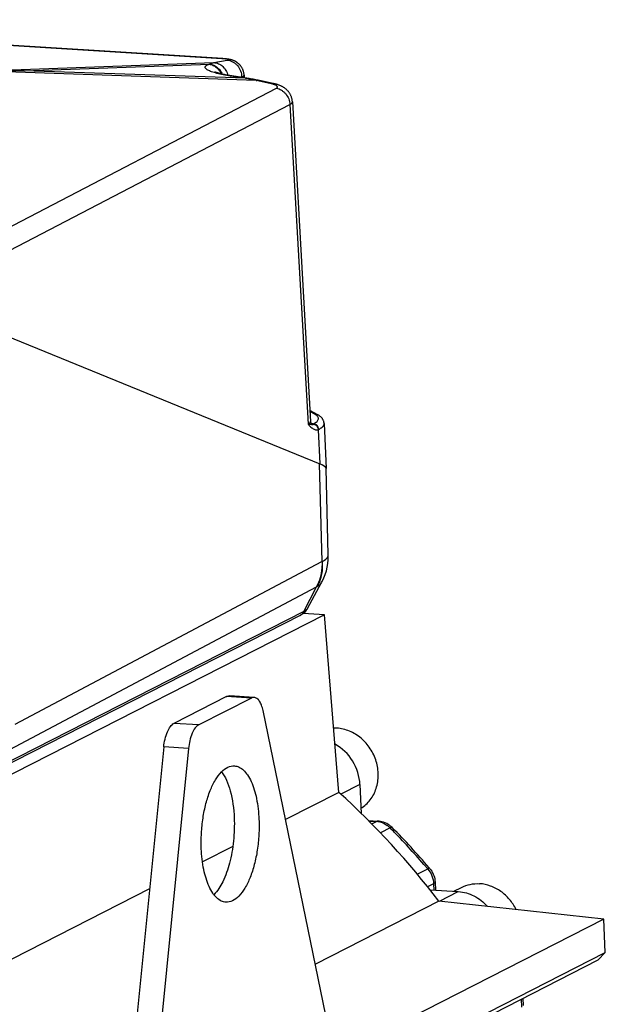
# Model space of a CAD drawing. Header units: millimetres. Extents: x 0 to 420, y 0 to 297.
# Tile 26 of 66: x 210 to 228, y 60 to 90. Entities that reach past the tile are written whole.
import ezdxf

# ---------------------------------------------------------------- set-up
doc = ezdxf.new("R2010")
doc.units = ezdxf.units.MM
doc.header["$LTSCALE"] = 23.1
doc.layers.get('0').update_dxf_attribs({"linetype": 'CONTINUOUS'})
doc.layers.add('COMPONENTS', color=7, linetype='CONTINUOUS')

msp = doc.modelspace()

# ---------------------------------------------------------------- linework, layer by layer
at = {"color": 7, "linetype": 'CONTINUOUS'}
msp.add_line((223.54347, 63.39457), (223.77826, 63.51434), dxfattribs=at)
msp.add_arc((219.90625, 67.25525), 1.1173, 86.438154, 91.303567, dxfattribs=at)
for points, knots in [([(220.71206, 65.92576), (220.81995, 65.99285), (221.01523, 66.17179), (221.1985, 66.52954), (221.26002, 66.94031), (221.1957, 67.362), (221.01343, 67.75329), (220.73105, 68.0758), (220.37621, 68.29708), (220.10782, 68.36219), (219.97566, 68.3704)], [0, 0, 0, 0, 0.11647183, 0.23664286, 0.36176742, 0.49107388, 0.62223539, 0.75227588, 0.8786082, 1, 1, 1, 1]), ([(223.77826, 63.51434), (223.86193, 63.55701), (224.04324, 63.62016), (224.23464, 63.6325), (224.32986, 63.62658)], [0, 0, 0, 0, 0.496095, 1, 1, 1, 1]), ([(225.44175, 62.8376), (225.38783, 62.94784), (225.25359, 63.15451), (224.9862, 63.40253), (224.6724, 63.57003), (224.44306, 63.61955), (224.32986, 63.62658)], [0, 0, 0, 0, 0.25868751, 0.51341035, 0.76092498, 1, 1, 1, 1])]:
    msp.add_open_spline(points, degree=3, knots=knots, dxfattribs=at)
at = {"layer": 'COMPONENTS', "color": 7, "linetype": 'CONTINUOUS'}
for p, q in [((216.4706, 88.78615), (197.35504, 89.97401)), ((216.5005, 88.78697), (197.37687, 89.97533)), ((209.79899, 88.43574), (216.22658, 88.66693)), ((210.44563, 88.41951), (216.1062, 88.62311)), ((216.08678, 88.61685), (216.1062, 88.62311)), ((216.22658, 88.66693), (216.63039, 88.74158)), ((216.52383, 88.78536), (216.5005, 88.78697)), ((217.5208, 88.11796), (209.89761, 88.38047)), ((217.19635, 88.18704), (210.44563, 88.41951)), ((217.15167, 88.28513), (217.15634, 88.20283)), ((217.19635, 88.18704), (216.73627, 88.25618)), ((217.23654, 88.19078), (216.77646, 88.25992)), ((217.04741, 88.2192), (217.07511, 88.22432)), ((217.07511, 88.22432), (217.07564, 88.21496)), ((217.23454, 88.18017), (217.2324, 88.18057)), ((217.97077, 88.02254), (217.5208, 88.11796)), ((218.03162, 88.03283), (217.58165, 88.12826)), ((209.3135, 83.29485), (218.13574, 87.88672)), ((209.76235, 82.81616), (218.54676, 87.38835)), ((218.54676, 87.38835), (219.09982, 77.64044)), ((218.62196, 87.47319), (219.17521, 77.7218)), ((209.40249, 80.53418), (219.45909, 76.42857)), ((219.3927, 77.92889), (219.15594, 78.06157)), ((219.30443, 77.946), (219.15783, 78.02815)), ((219.40733, 77.47195), (219.45909, 76.42857)), ((219.58855, 77.66302), (219.65676, 76.28826)), ((219.52977, 73.45319), (219.4535, 76.43085)), ((219.71698, 73.65605), (219.65422, 76.28725)), ((219.71699, 73.65588), (219.71699, 73.65595)), ((210.17575, 68.4893), (219.5246, 73.44998)), ((219.5246, 73.44998), (219.52977, 73.45319)), ((210.01193, 67.72052), (219.36029, 72.68094)), ((218.97548, 71.92896), (219.36029, 72.68094)), ((219.08417, 72.01663), (219.51256, 72.80786)), ((219.59712, 71.82761), (200.13221, 61.89838)), ((218.85866, 71.81078), (209.64693, 67.11179)), ((218.97548, 71.92896), (209.76374, 67.22998)), ((219.59712, 71.82761), (218.95159, 71.86772)), ((220.04184, 66.41151), (219.59712, 71.82761)), ((216.61783, 69.33499), (215.01122, 68.51545)), ((217.37271, 69.28808), (215.76611, 68.46854)), ((217.37271, 69.28808), (216.61783, 69.33499)), ((217.45832, 69.30733), (216.70344, 69.35424)), ((220.09867, 57.40209), (217.72788, 68.90922)), ((215.76611, 68.46854), (215.01122, 68.51545)), ((214.70185, 67.79759), (213.3708, 54.40212)), ((215.45673, 67.75069), (214.12568, 54.35522)), ((215.45673, 67.75069), (214.70185, 67.79759)), ((220.04184, 66.41151), (218.4136, 65.58092)), ((220.68148, 66.65183), (220.10158, 66.35602)), ((220.68148, 66.65183), (220.71824, 65.77139)), ((220.93582, 65.55431), (221.23621, 65.53565)), ((220.95144, 65.5386), (221.18485, 65.5241)), ((221.03952, 65.44997), (221.18485, 65.5241)), ((221.60204, 65.32589), (221.30552, 65.17463)), ((216.80559, 64.76066), (215.88279, 64.28994)), ((222.42833, 63.91679), (222.74645, 64.07907)), ((222.78893, 64.11569), (222.80771, 64.09375)), ((222.972, 63.67684), (222.98233, 63.42944)), ((214.27164, 63.46808), (205.19106, 58.83599)), ((222.92536, 63.62784), (222.74131, 63.53395)), ((222.81638, 63.43976), (223.67893, 63.38616)), ((222.92536, 63.62784), (222.93352, 63.43248)), ((223.10282, 63.09228), (223.67893, 63.38616)), ((223.08686, 63.09402), (219.32168, 61.17336)), ((228.1162, 62.54622), (223.08686, 63.09402)), ((228.1162, 62.54622), (219.9021, 58.35614)), ((228.15861, 61.53063), (228.1162, 62.54622)), ((220.09175, 57.41565), (228.15861, 61.53063)), ((220.10285, 57.30197), (227.94232, 61.30095)), ((228.15861, 61.53063), (227.94232, 61.30095)), ((225.5948, 60.10347), (225.60495, 59.86046)), ((225.64247, 60.12778), (225.65158, 59.90947))]:
    msp.add_line(p, q, dxfattribs=at)
for points in [[(217.15167, 88.28512), (217.15058, 88.30035), (217.14877, 88.31765), (217.14635, 88.33494), (217.14334, 88.35209), (217.13975, 88.36908), (217.13559, 88.38589), (217.1309, 88.4024), (217.12569, 88.41861), (217.11999, 88.43449), (217.11386, 88.44995), (217.10732, 88.46496), (217.10042, 88.47953), (217.0932, 88.49357), (217.08574, 88.50706), (217.07805, 88.52002), (217.07015, 88.53249), (217.06207, 88.54445), (217.05384, 88.55593), (217.04542, 88.567), (217.03684, 88.57767), (217.02812, 88.58795), (217.01924, 88.59786), (217.01022, 88.60742), (217.00108, 88.61662), (216.99182, 88.62547), (216.98247, 88.63398), (216.97304, 88.64215), (216.96354, 88.64999), (216.95397, 88.6575), (216.94435, 88.6647), (216.93468, 88.67158), (216.92498, 88.67816), (216.91525, 88.68445), (216.90552, 88.69044), (216.89577, 88.69615), (216.88602, 88.70158), (216.87635, 88.70671), (216.86674, 88.71156), (216.85721, 88.71613), (216.84785, 88.7204), (216.83868, 88.72438), (216.82968, 88.72809), (216.82092, 88.73154), (216.81243, 88.73471), (216.80418, 88.73766), (216.79611, 88.7404), (216.78824, 88.74296), (216.78054, 88.74535), (216.77291, 88.7476), (216.76534, 88.74974), (216.75782, 88.75177), (216.75025, 88.75372), (216.74258, 88.75561), (216.73483, 88.75742), (216.72697, 88.75917), (216.71895, 88.76088), (216.71079, 88.76252), (216.7025, 88.76412), (216.69408, 88.76565), (216.68549, 88.76714), (216.67676, 88.76858), (216.66788, 88.76997), (216.65883, 88.77132), (216.6496, 88.77263), (216.64021, 88.77389), (216.63062, 88.77511), (216.62083, 88.7763), (216.61084, 88.77745), (216.60064, 88.77856), (216.59024, 88.77964), (216.57964, 88.78068), (216.56882, 88.78169), (216.55783, 88.78267), (216.54666, 88.7836), (216.52383, 88.78536)], [(216.77646, 88.25992), (216.73727, 88.26596), (216.71416, 88.26968), (216.69157, 88.27342), (216.66951, 88.27718), (216.648, 88.28096), (216.62703, 88.28476), (216.60661, 88.28856), (216.58674, 88.29236), (216.56743, 88.29617), (216.54869, 88.29997), (216.53051, 88.30376), (216.5129, 88.30753), (216.49586, 88.31128), (216.4794, 88.31501), (216.46352, 88.31871), (216.44821, 88.32237), (216.43348, 88.32599), (216.41934, 88.32957), (216.40577, 88.33309), (216.39278, 88.33656), (216.38038, 88.33996), (216.36856, 88.3433), (216.35733, 88.34656), (216.34668, 88.34974), (216.3366, 88.35283), (216.32712, 88.35583), (216.31823, 88.35872), (216.30991, 88.3615), (216.3022, 88.36416), (216.29508, 88.36669), (216.28854, 88.36908), (216.28261, 88.37131), (216.27727, 88.37338), (216.27251, 88.37529), (216.26832, 88.37702), (216.26469, 88.37856), (216.26162, 88.37991), (216.25908, 88.38106), (216.25707, 88.382), (216.25558, 88.38272), (216.25459, 88.38321), (216.25409, 88.38347), (216.25402, 88.3835)], [(217.58165, 88.12826), (217.54904, 88.13508), (217.50911, 88.14317), (217.46918, 88.15097), (217.42926, 88.15849), (217.38935, 88.16572), (217.34944, 88.17267), (217.30955, 88.17933), (217.26966, 88.1857), (217.23654, 88.19078)], [(218.62196, 87.47317), (218.62146, 87.48101), (218.61987, 87.49891), (218.61768, 87.51664), (218.61491, 87.53418), (218.61156, 87.55161), (218.60762, 87.56892), (218.6031, 87.58608), (218.59799, 87.60315), (218.59228, 87.62013), (218.58597, 87.63699), (218.57903, 87.65378), (218.57143, 87.67052), (218.56318, 87.68714), (218.55433, 87.70355), (218.54484, 87.71976), (218.53476, 87.73571), (218.52419, 87.75121), (218.51318, 87.76625), (218.50174, 87.78083), (218.49002, 87.79479), (218.47811, 87.80811), (218.46599, 87.82083), (218.45376, 87.83293), (218.44149, 87.84438), (218.42918, 87.85525), (218.41677, 87.86562), (218.4043, 87.8755), (218.39178, 87.88492), (218.37914, 87.89395), (218.36639, 87.90261), (218.35354, 87.91092), (218.34048, 87.91895), (218.32723, 87.92671), (218.31377, 87.9342), (218.29993, 87.94154), (218.28568, 87.94872), (218.27101, 87.95574), (218.25583, 87.96265), (218.24005, 87.96945), (218.22369, 87.97613), (218.20678, 87.98266), (218.18928, 87.98905), (218.17115, 87.99529), (218.15244, 88.00136), (218.1331, 88.00726), (218.11312, 88.01299), (218.09252, 88.01851), (218.07129, 88.02383), (218.04939, 88.02895), (218.03162, 88.03283)], [(219.58855, 77.66297), (219.58746, 77.67705), (219.58564, 77.69075), (219.58305, 77.7045), (219.57969, 77.71821), (219.57556, 77.73179), (219.57069, 77.7452), (219.56507, 77.75843), (219.55874, 77.77139), (219.55173, 77.78406), (219.54405, 77.79645), (219.53574, 77.80851), (219.52683, 77.82023), (219.51732, 77.83162), (219.50723, 77.8427), (219.49658, 77.85345), (219.48536, 77.86391), (219.47355, 77.87411), (219.46117, 77.88404), (219.44818, 77.89373), (219.43456, 77.90322), (219.42027, 77.91253), (219.40529, 77.92165), (219.39269, 77.9289)], [(219.20502, 77.65243), (219.20537, 77.65218), (219.20528, 77.65225), (219.2048, 77.65266), (219.20395, 77.65341), (219.20277, 77.65452), (219.20131, 77.65601), (219.19959, 77.6579), (219.19765, 77.66021), (219.19553, 77.66296), (219.19327, 77.66616), (219.1909, 77.66987), (219.18848, 77.67409), (219.18606, 77.67884), (219.1837, 77.68415), (219.18147, 77.69004), (219.17944, 77.6965), (219.17769, 77.7035), (219.17632, 77.71102), (219.1754, 77.71905), (219.17522, 77.72176)], [(219.51262, 72.80804), (219.53296, 72.84678), (219.58147, 72.95064), (219.62287, 73.05754), (219.65692, 73.16686), (219.68348, 73.2781), (219.70246, 73.39084), (219.71379, 73.50455), (219.71742, 73.61864), (219.71695, 73.65581)]]:
    msp.add_lwpolyline(points, dxfattribs=at)
for centre, radius, start, end in [((216.31433, 86.26932), 2.52168, 86.054441, 86.446899), ((216.3258, 86.43678), 2.35382, 85.847329, 86.052488), ((210.33293, 10.30275), 78.11683, 89.917338, 90.3379528), ((216.41645, 83.73715), 4.51772, 79.59473, 80.059225), ((216.39457, 83.62556), 4.63142, 75.926152, 79.550782), ((219.35942, 77.60463), 0.14106, 289.856486, 298.697403), ((219.10646, 73.17653), 0.5568, 297.120562, 300.67927), ((218.51168, 72.49231), 0.76478, 296.982062, 299.688529), ((218.72131, 72.21312), 0.41264, 326.861126, 331.564679), ((202.93435, 47.65289), 25.38803, 37.459823, 47.635789), ((221.14772, 64.93912), 0.58616, 75.211713, 86.367857), ((221.19636, 64.89296), 0.64391, 80.488121, 86.449782), ((221.13807, 64.90254), 0.62399, 66.455038, 75.212605), ((221.09365, 64.82556), 0.7133, 44.542523, 53.739101), ((204.60186, 48.57854), 23.86378, 44.120243, 44.570763), ((204.57657, 48.50617), 23.98639, 40.599332, 44.565325), ((204.46773, 48.45073), 24.04905, 40.755084, 44.116377), ((204.35282, 48.34991), 24.2019, 40.535125, 40.758282), ((222.28731, 63.64883), 0.68467, 36.252764, 40.529353)]:
    msp.add_arc(centre, radius, start, end, dxfattribs=at)
for centre, major_axis, ratio, start_param, end_param in [((217.64178, 76.54344), (2.01214, -0.26177), 0.13343504, 0.02060352, 0.46779672), ((217.64164, 76.5434), (2.01487, -0.26169), 0.13224543, 6.25403785, 6.74704399)]:
    msp.add_ellipse(centre, major_axis=major_axis, ratio=ratio, start_param=start_param, end_param=end_param, dxfattribs=at)
for points, knots in [([(216.73627, 88.25618), (216.66117, 88.26747), (216.52064, 88.2914), (216.35308, 88.32855), (216.23613, 88.36121), (216.16263, 88.38524), (216.09992, 88.40968), (216.04856, 88.43429), (216.00885, 88.45888), (215.98098, 88.48336), (215.96462, 88.50859), (215.96287, 88.53559), (215.97708, 88.56004), (216.00316, 88.58116), (216.04071, 88.60072), (216.07022, 88.61151), (216.08678, 88.61685)], [0, 0, 0, 0, 0.22726711, 0.4264428, 0.51325442, 0.59054671, 0.65775384, 0.71451479, 0.76077921, 0.79704749, 0.82496126, 0.84846406, 0.87382184, 0.90616817, 0.94793964, 1, 1, 1, 1]), ([(216.08678, 88.61685), (216.12603, 88.61093), (216.2043, 88.58766), (216.30954, 88.52284), (216.39769, 88.43224), (216.44117, 88.35882), (216.45852, 88.31994)], [0, 0, 0, 0, 0.24071481, 0.48809217, 0.74181603, 1, 1, 1, 1]), ([(216.1062, 88.62311), (216.11613, 88.62775), (216.15521, 88.64504), (216.19583, 88.65891), (216.22658, 88.66693)], [0, 0, 0, 0, 0.2564507, 1, 1, 1, 1]), ([(216.1062, 88.62311), (216.14646, 88.61704), (216.22673, 88.59286), (216.33413, 88.52523), (216.42321, 88.43081), (216.46628, 88.3545), (216.48315, 88.31418)], [0, 0, 0, 0, 0.24056372, 0.4879632, 0.74179801, 1, 1, 1, 1]), ([(216.22658, 88.66693), (216.27569, 88.6639), (216.37503, 88.63957), (216.50454, 88.55484), (216.604, 88.43122), (216.64374, 88.33144), (216.65615, 88.27956)], [0, 0, 0, 0, 0.23945799, 0.4860683, 0.740403, 1, 1, 1, 1]), ([(216.63039, 88.74158), (216.6343, 88.7423), (216.64125, 88.74374), (216.65036, 88.74622), (216.65669, 88.74888), (216.66094, 88.75143), (216.66213, 88.75546), (216.6589, 88.75875), (216.65379, 88.76145), (216.64589, 88.76433), (216.63541, 88.76715), (216.62228, 88.76996), (216.60664, 88.7727), (216.58115, 88.77644), (216.54411, 88.78061), (216.51303, 88.7832), (216.49625, 88.78442)], [0, 0, 0, 0, 0.05807746, 0.10379268, 0.1371745, 0.15907451, 0.17352147, 0.1912155, 0.21935795, 0.25975913, 0.31275134, 0.37818904, 0.45568304, 0.54467515, 0.75424466, 1, 1, 1, 1]), ([(216.63039, 88.74158), (216.65989, 88.73976), (216.71912, 88.72969), (216.8035, 88.69634), (216.88094, 88.646), (216.97148, 88.55845), (217.0529, 88.41762), (217.07531, 88.28866), (217.07511, 88.22432)], [0, 0, 0, 0, 0.11859922, 0.23902485, 0.36173238, 0.48682161, 0.74180477, 1, 1, 1, 1]), ([(217.07511, 88.22432), (217.08663, 88.22873), (217.1068, 88.23733), (217.13162, 88.25222), (217.14778, 88.2674), (217.15197, 88.27985), (217.15167, 88.28512)], [0, 0, 0, 0, 0.3612122, 0.64062115, 0.84545366, 1, 1, 1, 1]), ([(216.73627, 88.25618), (216.73963, 88.25727), (216.75268, 88.2608), (216.76658, 88.2614), (216.77646, 88.25992)], [0, 0, 0, 0, 0.26105878, 1, 1, 1, 1]), ([(217.19635, 88.18704), (217.19971, 88.18812), (217.21276, 88.19166), (217.22666, 88.19226), (217.23654, 88.19078)], [0, 0, 0, 0, 0.26105883, 1, 1, 1, 1]), ([(217.5208, 88.11796), (217.53062, 88.12297), (217.55053, 88.13036), (217.572, 88.1303), (217.58165, 88.12826)], [0, 0, 0, 0, 0.52779115, 1, 1, 1, 1]), ([(217.97077, 88.02254), (217.98059, 88.02754), (218.0005, 88.03494), (218.02197, 88.03488), (218.03162, 88.03283)], [0, 0, 0, 0, 0.52779107, 1, 1, 1, 1]), ([(218.13574, 87.88672), (218.14347, 87.89075), (218.15653, 87.89882), (218.16819, 87.91878), (218.16313, 87.93612), (218.15408, 87.94778), (218.13935, 87.96135), (218.11309, 87.97726), (218.07355, 87.99435), (218.02506, 88.00994), (217.98964, 88.01854), (217.97077, 88.02254)], [0, 0, 0, 0, 0.09453419, 0.16400933, 0.23224784, 0.27449218, 0.32424899, 0.44835424, 0.60508306, 0.79081951, 1, 1, 1, 1]), ([(218.13574, 87.88672), (218.19002, 87.87533), (218.26983, 87.84227), (218.3608, 87.77428), (218.44205, 87.69023), (218.51735, 87.56248), (218.54345, 87.44636), (218.54677, 87.38835)], [0, 0, 0, 0, 0.24115315, 0.36586735, 0.4924349, 0.74734992, 1, 1, 1, 1]), ([(218.54676, 87.38835), (218.55836, 87.39437), (218.57678, 87.40516), (218.59872, 87.42304), (218.61256, 87.43922), (218.62082, 87.45599), (218.62227, 87.46768), (218.62196, 87.47317)], [0, 0, 0, 0, 0.32916713, 0.53531688, 0.71037506, 0.8614059, 1, 1, 1, 1]), ([(219.26743, 77.6491), (219.28825, 77.66057), (219.32543, 77.68329), (219.37157, 77.72129), (219.40262, 77.76009), (219.41757, 77.80063), (219.41365, 77.84176), (219.39157, 77.88015), (219.35403, 77.9157), (219.32238, 77.93594), (219.30443, 77.946)], [0, 0, 0, 0, 0.17369495, 0.3175189, 0.43484119, 0.53308002, 0.62522281, 0.72682722, 0.84964678, 1, 1, 1, 1]), ([(219.30443, 77.946), (219.31961, 77.94781), (219.35049, 77.94687), (219.37955, 77.93626), (219.39269, 77.9289)], [0, 0, 0, 0, 0.50362058, 1, 1, 1, 1]), ([(219.17522, 77.72176), (219.1756, 77.71487), (219.17218, 77.69937), (219.15656, 77.67846), (219.13179, 77.65827), (219.11139, 77.64644), (219.09982, 77.64044)], [0, 0, 0, 0, 0.17855088, 0.39248161, 0.66333764, 1, 1, 1, 1]), ([(219.19912, 77.6256), (219.19257, 77.62653), (219.15949, 77.63162), (219.12642, 77.63672), (219.09982, 77.64044)], [0, 0, 0, 0, 0.19760566, 1, 1, 1, 1]), ([(219.09982, 77.64044), (219.10894, 77.63093), (219.14458, 77.59386), (219.18129, 77.55758), (219.21087, 77.53328)], [0, 0, 0, 0, 0.25597929, 1, 1, 1, 1]), ([(219.18602, 77.67913), (219.19365, 77.67687), (219.22128, 77.66827), (219.24845, 77.65803), (219.26743, 77.6491)], [0, 0, 0, 0, 0.27505762, 1, 1, 1, 1]), ([(219.26431, 77.64208), (219.26141, 77.6369), (219.25471, 77.62766), (219.23834, 77.62205), (219.21995, 77.6228), (219.20665, 77.62452), (219.19912, 77.6256)], [0, 0, 0, 0, 0.2453349, 0.44598597, 0.68580166, 1, 1, 1, 1]), ([(219.21087, 77.53328), (219.2259, 77.52093), (219.2561, 77.49843), (219.30486, 77.47316), (219.35649, 77.46134), (219.39123, 77.46631), (219.40733, 77.47195)], [0, 0, 0, 0, 0.27163019, 0.52432365, 0.76173394, 1, 1, 1, 1]), ([(219.26431, 77.64208), (219.28328, 77.63954), (219.32123, 77.62631), (219.36745, 77.58698), (219.39862, 77.53346), (219.40678, 77.49243), (219.40732, 77.47195)], [0, 0, 0, 0, 0.23928779, 0.48822117, 0.74385165, 1, 1, 1, 1]), ([(219.42717, 77.4809), (219.42597, 77.50214), (219.41562, 77.54467), (219.3798, 77.59883), (219.32854, 77.63699), (219.28757, 77.64801), (219.26743, 77.6491)], [0, 0, 0, 0, 0.25363857, 0.50930114, 0.75962452, 1, 1, 1, 1]), ([(219.42715, 77.48089), (219.45193, 77.49445), (219.49568, 77.52122), (219.54867, 77.56658), (219.58198, 77.61335), (219.58931, 77.6476), (219.58855, 77.66297)], [0, 0, 0, 0, 0.33330157, 0.60309196, 0.8184276, 1, 1, 1, 1]), ([(219.52977, 73.45319), (219.58083, 73.48047), (219.66326, 73.528), (219.71785, 73.6188), (219.71698, 73.65598)], [0, 0, 0, 0, 0.6088633, 1, 1, 1, 1]), ([(219.5246, 73.44998), (219.52671, 73.38224), (219.51983, 73.11859), (219.44874, 72.85571), (219.36029, 72.68094)], [0, 0, 0, 0, 0.25705443, 1, 1, 1, 1]), ([(219.52975, 73.45319), (219.53417, 73.38673), (219.53628, 73.12901), (219.47384, 72.86961), (219.39055, 72.69766)], [0, 0, 0, 0, 0.25850215, 1, 1, 1, 1]), ([(219.39056, 72.69765), (219.4049, 72.7062), (219.45082, 72.73595), (219.49422, 72.77404), (219.5125, 72.80777)], [0, 0, 0, 0, 0.30323235, 1, 1, 1, 1]), ([(218.89046, 71.82792), (218.90671, 71.83721), (218.97419, 71.87938), (219.03352, 71.93651), (219.06683, 71.98754)], [0, 0, 0, 0, 0.23500077, 1, 1, 1, 1]), ([(219.08417, 72.01663), (219.07985, 72.00866), (219.05135, 71.97075), (219.00923, 71.94618), (218.97548, 71.92896)], [0, 0, 0, 0, 0.19298058, 1, 1, 1, 1]), ([(216.61783, 69.33499), (216.62476, 69.33853), (216.65165, 69.35046), (216.68178, 69.35558), (216.70339, 69.35424)], [0, 0, 0, 0, 0.26440164, 1, 1, 1, 1]), ([(217.45827, 69.30734), (217.45118, 69.30777), (217.42166, 69.30747), (217.39261, 69.29823), (217.37271, 69.28808)], [0, 0, 0, 0, 0.24128619, 1, 1, 1, 1]), ([(217.72788, 68.90922), (217.71657, 68.96411), (217.68957, 69.0637), (217.62906, 69.19049), (217.55383, 69.27857), (217.48822, 69.30548), (217.45827, 69.30734)], [0, 0, 0, 0, 0.33044272, 0.60541845, 0.82308713, 1, 1, 1, 1]), ([(214.70185, 67.79759), (214.71753, 67.95544), (214.76363, 68.17655), (214.88916, 68.41407), (214.96938, 68.4941), (215.01122, 68.51545)], [0, 0, 0, 0, 0.59251912, 0.82452561, 1, 1, 1, 1]), ([(215.76611, 68.46854), (215.72426, 68.44719), (215.64404, 68.36716), (215.51851, 68.12965), (215.47242, 67.90853), (215.45673, 67.75069)], [0, 0, 0, 0, 0.17547439, 0.40748088, 1, 1, 1, 1]), ([(220.68148, 66.65183), (220.67104, 66.90186), (220.51579, 67.40005), (220.13941, 67.76352), (219.92151, 67.88064)], [0, 0, 0, 0, 0.50287571, 1, 1, 1, 1]), ([(215.84707, 64.69284), (215.84056, 64.84874), (215.84321, 65.16184), (215.89043, 65.62304), (215.97852, 66.06026), (216.10302, 66.45179), (216.25765, 66.77912), (216.43608, 67.0274), (216.63412, 67.18827), (216.78678, 67.22443), (216.85456, 67.22023)], [0, 0, 0, 0, 0.1604035, 0.32128569, 0.47592994, 0.61808833, 0.74267155, 0.84657779, 0.93018929, 1, 1, 1, 1]), ([(216.46441, 67.03941), (216.52384, 66.9624), (216.62909, 66.77389), (216.78786, 66.30811), (216.83739, 65.91287), (216.84895, 65.63589)], [0, 0, 0, 0, 0.198184, 0.43520306, 1, 1, 1, 1]), ([(216.85456, 67.22023), (216.90356, 67.21719), (217.00662, 67.18873), (217.14431, 67.08819), (217.26739, 66.93647), (217.41999, 66.65323), (217.55151, 66.19705), (217.59491, 65.80277), (217.60383, 65.58898)], [0, 0, 0, 0, 0.0769279, 0.16271682, 0.2631518, 0.38063262, 0.6647407, 1, 1, 1, 1]), ([(216.84895, 65.63589), (216.85878, 65.40054), (216.84341, 64.9344), (216.72885, 64.27537), (216.53668, 63.71622), (216.34376, 63.40281), (216.23195, 63.2899)], [0, 0, 0, 0, 0.285488, 0.5631218, 0.8074092, 1, 1, 1, 1]), ([(217.60383, 65.58898), (217.61034, 65.43308), (217.6077, 65.11998), (217.56048, 64.65878), (217.47238, 64.22156), (217.34789, 63.83003), (217.19326, 63.50269), (217.01483, 63.25441), (216.81678, 63.09354), (216.66413, 63.05738), (216.59635, 63.06158)], [0, 0, 0, 0, 0.1604035, 0.32128569, 0.47592994, 0.61808833, 0.74267155, 0.84657779, 0.93018929, 1, 1, 1, 1]), ([(221.66569, 65.33795), (221.66031, 65.34342), (221.63378, 65.34223), (221.61505, 65.33253), (221.60204, 65.32589)], [0, 0, 0, 0, 0.3443409, 1, 1, 1, 1]), ([(216.59635, 63.06158), (216.54734, 63.06462), (216.44429, 63.09309), (216.3066, 63.19363), (216.18352, 63.34535), (216.03092, 63.62858), (215.8994, 64.08477), (215.856, 64.47905), (215.84707, 64.69284)], [0, 0, 0, 0, 0.0769279, 0.16271682, 0.2631518, 0.38063262, 0.6647407, 1, 1, 1, 1]), ([(222.80771, 64.09375), (222.80327, 64.09894), (222.77658, 64.09455), (222.75955, 64.08575), (222.74645, 64.07907)], [0, 0, 0, 0, 0.31714748, 1, 1, 1, 1]), ([(222.972, 63.67684), (222.97217, 63.67268), (222.96605, 63.64914), (222.9424, 63.63653), (222.92536, 63.62784)], [0, 0, 0, 0, 0.17902555, 1, 1, 1, 1]), ([(223.67893, 63.38616), (223.84377, 63.37591), (224.17935, 63.27908), (224.45095, 63.06313), (224.56582, 62.93356)], [0, 0, 0, 0, 0.4881768, 1, 1, 1, 1])]:
    msp.add_open_spline(points, degree=3, knots=knots, dxfattribs=at)
for points in [[(216.4706, 88.78615), (216.47777, 88.78746), (216.48515, 88.78793), (216.49243, 88.78748)], [(219.26743, 77.6491), (219.26658, 77.64669), (219.26556, 77.64432), (219.26431, 77.64208)], [(218.85867, 71.81077), (218.90801, 71.83594), (218.95025, 71.87965), (218.97548, 71.92896)], [(221.23621, 65.53565), (221.2187, 65.53674), (221.20048, 65.53207), (221.18485, 65.5241)], [(221.49711, 65.46276), (221.43651, 65.49435), (221.37016, 65.51672), (221.30276, 65.52802)], [(221.38733, 65.47458), (221.43256, 65.4549), (221.47575, 65.42985), (221.51554, 65.40071)], [(221.66569, 65.33795), (221.61662, 65.38776), (221.55911, 65.43044), (221.49711, 65.46276)], [(222.74645, 64.07907), (222.85161, 63.9561), (222.91861, 63.7895), (222.92536, 63.62784)], [(222.83944, 64.0537), (222.9182, 63.94632), (222.96644, 63.80989), (222.972, 63.67684)]]:
    msp.add_open_spline(points, degree=3, dxfattribs=at)

doc.saveas('drawing.dxf')
